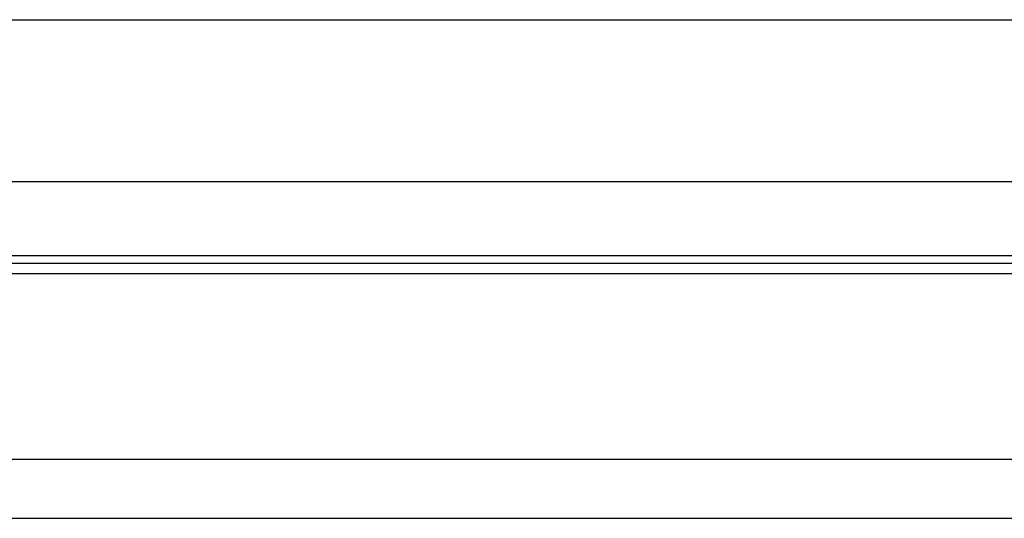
# Model space of a CAD drawing. Header units: millimetres. Extents: x 85 to 589, y 104 to 272.
# Tile 4 of 52: x 433 to 467, y 130 to 147. Entities that reach past the tile are written whole.
import ezdxf

# ---------------------------------------------------------------- set-up
doc = ezdxf.new("R2010")
doc.units = ezdxf.units.MM
doc.header["$LTSCALE"] = 0.1
doc.layers.add('2', color=7, linetype='CONTINUOUS')
doc.layers.add('OUT', color=3, linetype='CONTINUOUS')

msp = doc.modelspace()

# ---------------------------------------------------------------- linework, layer by layer
at = {"layer": '2', "color": 0, "linetype": 'Continuous'}
for p, q in [((342.8, 138.517), (589.058, 138.517)), ((343.021, 138.164), (589.058, 138.164)), ((344.661, 131.871), (589.058, 131.871)), ((289.058, 129.871), (589.058, 129.871))]:
    msp.add_line(p, q, dxfattribs=at)
at = {"layer": 'OUT', "color": 0}
for p, q in [((428.058, 146.771), (500.058, 146.771)), ((500.058, 141.271), (428.058, 141.271)), ((534.058, 138.771), (394.058, 138.771))]:
    msp.add_line(p, q, dxfattribs=at)

doc.saveas('drawing.dxf')
